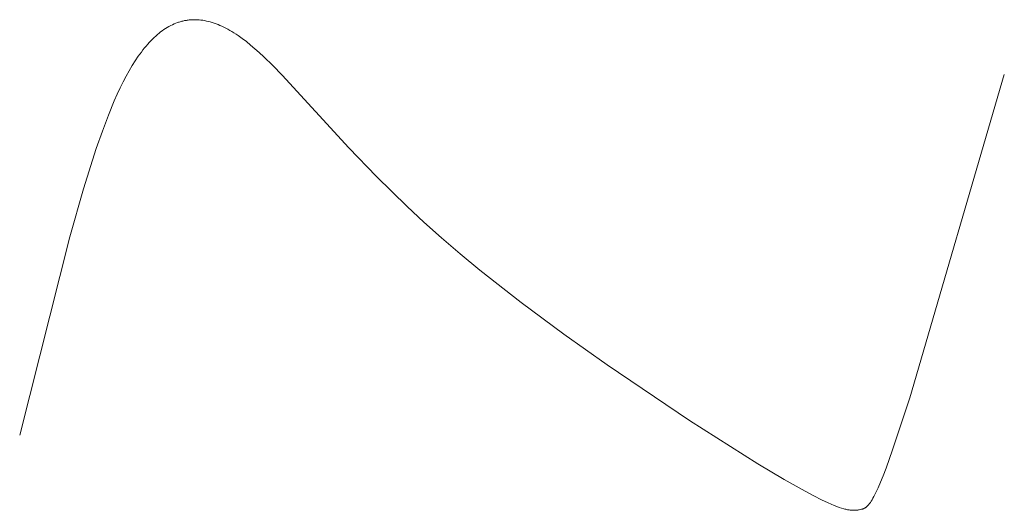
# Model space of a CAD drawing. Header units: millimetres. Extents: x -1459 to 125, y -3469 to 122.
# Tile 103 of 199: x -152.88 to -146.15, y -2987.69 to -2984.34. Entities that reach past the tile are written whole.
import ezdxf

# ---------------------------------------------------------------- set-up
doc = ezdxf.new("R2010")
doc.units = ezdxf.units.MM
doc.header["$MEASUREMENT"] = 0
doc.layers.add('Layer 1', color=7, linetype='Continuous')

msp = doc.modelspace()

# ---------------------------------------------------------------- linework, layer by layer
at = {"layer": 'Layer 1', "color": 5, "lineweight": 9}
msp.add_open_spline([(-146.1497, -2984.7101), (-146.1497, -2984.7101), (-146.7957, -2986.9206), (-146.7957, -2986.9206), (-146.7957, -2986.9206), (-146.913, -2987.2771), (-146.913, -2987.2771), (-146.913, -2987.2771), (-146.9582, -2987.4027), (-146.9582, -2987.4027), (-146.9582, -2987.4027), (-146.978, -2987.4541), (-146.978, -2987.4541), (-146.978, -2987.4541), (-146.996, -2987.4986), (-146.996, -2987.4986), (-146.996, -2987.4986), (-147.0124, -2987.5367), (-147.0124, -2987.5367), (-147.0124, -2987.5367), (-147.0273, -2987.569), (-147.0273, -2987.569), (-147.0273, -2987.569), (-147.0343, -2987.5831), (-147.0343, -2987.5831), (-147.0343, -2987.5831), (-147.0409, -2987.596), (-147.0409, -2987.596), (-147.0409, -2987.596), (-147.0473, -2987.6076), (-147.0473, -2987.6076), (-147.0473, -2987.6076), (-147.0534, -2987.6181), (-147.0534, -2987.6181), (-147.0534, -2987.6181), (-147.0592, -2987.6275), (-147.0592, -2987.6275), (-147.0592, -2987.6275), (-147.0648, -2987.6359), (-147.0648, -2987.6359), (-147.0648, -2987.6359), (-147.0675, -2987.6398), (-147.0675, -2987.6398), (-147.0675, -2987.6398), (-147.0701, -2987.6434), (-147.0701, -2987.6434), (-147.0701, -2987.6434), (-147.0727, -2987.6468), (-147.0727, -2987.6468), (-147.0727, -2987.6468), (-147.0752, -2987.65), (-147.0752, -2987.65), (-147.0752, -2987.65), (-147.0777, -2987.6529), (-147.0777, -2987.6529), (-147.0777, -2987.6529), (-147.0802, -2987.6557), (-147.0802, -2987.6557), (-147.0802, -2987.6557), (-147.0826, -2987.6583), (-147.0826, -2987.6583), (-147.0826, -2987.6583), (-147.0849, -2987.6607), (-147.0849, -2987.6607), (-147.0849, -2987.6607), (-147.0873, -2987.6629), (-147.0873, -2987.6629), (-147.0873, -2987.6629), (-147.0895, -2987.665), (-147.0895, -2987.665), (-147.0895, -2987.665), (-147.0918, -2987.6669), (-147.0918, -2987.6669), (-147.0918, -2987.6669), (-147.094, -2987.6687), (-147.094, -2987.6687), (-147.094, -2987.6687), (-147.0962, -2987.6703), (-147.0962, -2987.6703), (-147.0962, -2987.6703), (-147.0983, -2987.6718), (-147.0983, -2987.6718), (-147.0983, -2987.6718), (-147.1005, -2987.6732), (-147.1005, -2987.6732), (-147.1005, -2987.6732), (-147.1026, -2987.6745), (-147.1026, -2987.6745), (-147.1026, -2987.6745), (-147.1047, -2987.6756), (-147.1047, -2987.6756), (-147.1047, -2987.6756), (-147.1067, -2987.6767), (-147.1067, -2987.6767), (-147.1067, -2987.6767), (-147.1087, -2987.6776), (-147.1087, -2987.6776), (-147.1087, -2987.6776), (-147.1108, -2987.6785), (-147.1108, -2987.6785), (-147.1108, -2987.6785), (-147.1128, -2987.6793), (-147.1128, -2987.6793), (-147.1128, -2987.6793), (-147.1148, -2987.6801), (-147.1148, -2987.6801), (-147.1148, -2987.6801), (-147.1168, -2987.6807), (-147.1168, -2987.6807), (-147.1168, -2987.6807), (-147.1187, -2987.6814), (-147.1187, -2987.6814), (-147.1187, -2987.6814), (-147.1227, -2987.6825), (-147.1227, -2987.6825), (-147.1227, -2987.6825), (-147.1266, -2987.6835), (-147.1266, -2987.6835), (-147.1266, -2987.6835), (-147.1346, -2987.6854), (-147.1346, -2987.6854), (-147.1346, -2987.6854), (-147.1426, -2987.687), (-147.1426, -2987.687), (-147.1426, -2987.687), (-147.1467, -2987.6878), (-147.1467, -2987.6878), (-147.1467, -2987.6878), (-147.1509, -2987.6884), (-147.1509, -2987.6884), (-147.1509, -2987.6884), (-147.1551, -2987.689), (-147.1551, -2987.689), (-147.1551, -2987.689), (-147.1594, -2987.6894), (-147.1594, -2987.6894), (-147.1594, -2987.6894), (-147.1638, -2987.6898), (-147.1638, -2987.6898), (-147.1638, -2987.6898), (-147.1683, -2987.6901), (-147.1683, -2987.6901), (-147.1683, -2987.6901), (-147.173, -2987.6903), (-147.173, -2987.6903), (-147.173, -2987.6903), (-147.1777, -2987.6903), (-147.1777, -2987.6903), (-147.1777, -2987.6903), (-147.1826, -2987.6903), (-147.1826, -2987.6903), (-147.1826, -2987.6903), (-147.1876, -2987.6901), (-147.1876, -2987.6901), (-147.1876, -2987.6901), (-147.1927, -2987.6898), (-147.1927, -2987.6898), (-147.1927, -2987.6898), (-147.198, -2987.6893), (-147.198, -2987.6893), (-147.198, -2987.6893), (-147.2035, -2987.6887), (-147.2035, -2987.6887), (-147.2035, -2987.6887), (-147.2092, -2987.6879), (-147.2092, -2987.6879), (-147.2092, -2987.6879), (-147.215, -2987.687), (-147.215, -2987.687), (-147.215, -2987.687), (-147.2211, -2987.6859), (-147.2211, -2987.6859), (-147.2211, -2987.6859), (-147.2274, -2987.6846), (-147.2274, -2987.6846), (-147.2274, -2987.6846), (-147.2338, -2987.6831), (-147.2338, -2987.6831), (-147.2338, -2987.6831), (-147.2406, -2987.6815), (-147.2406, -2987.6815), (-147.2406, -2987.6815), (-147.2475, -2987.6796), (-147.2475, -2987.6796), (-147.2475, -2987.6796), (-147.2622, -2987.6754), (-147.2622, -2987.6754), (-147.2622, -2987.6754), (-147.2779, -2987.6702), (-147.2779, -2987.6702), (-147.2779, -2987.6702), (-147.2947, -2987.6642), (-147.2947, -2987.6642), (-147.2947, -2987.6642), (-147.3128, -2987.6572), (-147.3128, -2987.6572), (-147.3128, -2987.6572), (-147.3322, -2987.6492), (-147.3322, -2987.6492), (-147.3322, -2987.6492), (-147.353, -2987.6401), (-147.353, -2987.6401), (-147.353, -2987.6401), (-147.3991, -2987.6186), (-147.3991, -2987.6186), (-147.3991, -2987.6186), (-147.4516, -2987.5921), (-147.4516, -2987.5921), (-147.4516, -2987.5921), (-147.5113, -2987.5604), (-147.5113, -2987.5604), (-147.5113, -2987.5604), (-147.6544, -2987.4794), (-147.6544, -2987.4794), (-147.6544, -2987.4794), (-147.8336, -2987.3721), (-147.8336, -2987.3721), (-147.8336, -2987.3721), (-148.3017, -2987.0758), (-148.3017, -2987.0758), (-148.3017, -2987.0758), (-148.8646, -2986.6962), (-148.8646, -2986.6962), (-148.8646, -2986.6962), (-149.1598, -2986.4861), (-149.1598, -2986.4861), (-149.1598, -2986.4861), (-149.4526, -2986.2685), (-149.4526, -2986.2685), (-149.4526, -2986.2685), (-149.7345, -2986.0475), (-149.7345, -2986.0475), (-149.7345, -2986.0475), (-149.8685, -2985.9372), (-149.8685, -2985.9372), (-149.8685, -2985.9372), (-149.9965, -2985.8277), (-149.9965, -2985.8277), (-149.9965, -2985.8277), (-150.1177, -2985.7196), (-150.1177, -2985.7196), (-150.1177, -2985.7196), (-150.2321, -2985.6132), (-150.2321, -2985.6132), (-150.2321, -2985.6132), (-150.4423, -2985.4067), (-150.4423, -2985.4067), (-150.4423, -2985.4067), (-150.6298, -2985.2111), (-150.6298, -2985.2111), (-150.6298, -2985.2111), (-151.086, -2984.7146), (-151.086, -2984.7146), (-151.086, -2984.7146), (-151.1503, -2984.6486), (-151.1503, -2984.6486), (-151.1503, -2984.6486), (-151.2122, -2984.5881), (-151.2122, -2984.5881), (-151.2122, -2984.5881), (-151.2424, -2984.5601), (-151.2424, -2984.5601), (-151.2424, -2984.5601), (-151.2722, -2984.5336), (-151.2722, -2984.5336), (-151.2722, -2984.5336), (-151.3015, -2984.5087), (-151.3015, -2984.5087), (-151.3015, -2984.5087), (-151.3305, -2984.4854), (-151.3305, -2984.4854), (-151.3305, -2984.4854), (-151.3591, -2984.4637), (-151.3591, -2984.4637), (-151.3591, -2984.4637), (-151.3875, -2984.4437), (-151.3875, -2984.4437), (-151.3875, -2984.4437), (-151.4015, -2984.4343), (-151.4015, -2984.4343), (-151.4015, -2984.4343), (-151.4155, -2984.4254), (-151.4155, -2984.4254), (-151.4155, -2984.4254), (-151.4294, -2984.4168), (-151.4294, -2984.4168), (-151.4294, -2984.4168), (-151.4432, -2984.4087), (-151.4432, -2984.4087), (-151.4432, -2984.4087), (-151.4569, -2984.401), (-151.4569, -2984.401), (-151.4569, -2984.401), (-151.4706, -2984.3937), (-151.4706, -2984.3937), (-151.4706, -2984.3937), (-151.4842, -2984.3869), (-151.4842, -2984.3869), (-151.4842, -2984.3869), (-151.4977, -2984.3804), (-151.4977, -2984.3804), (-151.4977, -2984.3804), (-151.5111, -2984.3744), (-151.5111, -2984.3744), (-151.5111, -2984.3744), (-151.5245, -2984.3688), (-151.5245, -2984.3688), (-151.5245, -2984.3688), (-151.5378, -2984.3637), (-151.5378, -2984.3637), (-151.5378, -2984.3637), (-151.551, -2984.3589), (-151.551, -2984.3589), (-151.551, -2984.3589), (-151.5641, -2984.3546), (-151.5641, -2984.3546), (-151.5641, -2984.3546), (-151.5772, -2984.3507), (-151.5772, -2984.3507), (-151.5772, -2984.3507), (-151.5902, -2984.3473), (-151.5902, -2984.3473), (-151.5902, -2984.3473), (-151.6032, -2984.3443), (-151.6032, -2984.3443), (-151.6032, -2984.3443), (-151.616, -2984.3417), (-151.616, -2984.3417), (-151.616, -2984.3417), (-151.6288, -2984.3395), (-151.6288, -2984.3395), (-151.6288, -2984.3395), (-151.6416, -2984.3378), (-151.6416, -2984.3378), (-151.6416, -2984.3378), (-151.6542, -2984.3365), (-151.6542, -2984.3365), (-151.6542, -2984.3365), (-151.6668, -2984.3356), (-151.6668, -2984.3356), (-151.6668, -2984.3356), (-151.6793, -2984.3352), (-151.6793, -2984.3352), (-151.6793, -2984.3352), (-151.6856, -2984.3351), (-151.6856, -2984.3351), (-151.6856, -2984.3351), (-151.6918, -2984.3352), (-151.6918, -2984.3352), (-151.6918, -2984.3352), (-151.698, -2984.3353), (-151.698, -2984.3353), (-151.698, -2984.3353), (-151.7042, -2984.3356), (-151.7042, -2984.3356), (-151.7042, -2984.3356), (-151.7104, -2984.336), (-151.7104, -2984.336), (-151.7104, -2984.336), (-151.7165, -2984.3365), (-151.7165, -2984.3365), (-151.7165, -2984.3365), (-151.7227, -2984.3371), (-151.7227, -2984.3371), (-151.7227, -2984.3371), (-151.7288, -2984.3378), (-151.7288, -2984.3378), (-151.7288, -2984.3378), (-151.7349, -2984.3386), (-151.7349, -2984.3386), (-151.7349, -2984.3386), (-151.741, -2984.3396), (-151.741, -2984.3396), (-151.741, -2984.3396), (-151.7471, -2984.3406), (-151.7471, -2984.3406), (-151.7471, -2984.3406), (-151.7531, -2984.3418), (-151.7531, -2984.3418), (-151.7531, -2984.3418), (-151.7592, -2984.343), (-151.7592, -2984.343), (-151.7592, -2984.343), (-151.7652, -2984.3444), (-151.7652, -2984.3444), (-151.7652, -2984.3444), (-151.7712, -2984.3459), (-151.7712, -2984.3459), (-151.7712, -2984.3459), (-151.7772, -2984.3475), (-151.7772, -2984.3475), (-151.7772, -2984.3475), (-151.7832, -2984.3492), (-151.7832, -2984.3492), (-151.7832, -2984.3492), (-151.7892, -2984.351), (-151.7892, -2984.351), (-151.7892, -2984.351), (-151.7951, -2984.3529), (-151.7951, -2984.3529), (-151.7951, -2984.3529), (-151.8011, -2984.355), (-151.8011, -2984.355), (-151.8011, -2984.355), (-151.8129, -2984.3594), (-151.8129, -2984.3594), (-151.8129, -2984.3594), (-151.8247, -2984.3642), (-151.8247, -2984.3642), (-151.8247, -2984.3642), (-151.8364, -2984.3695), (-151.8364, -2984.3695), (-151.8364, -2984.3695), (-151.848, -2984.3753), (-151.848, -2984.3753), (-151.848, -2984.3753), (-151.8596, -2984.3815), (-151.8596, -2984.3815), (-151.8596, -2984.3815), (-151.8711, -2984.3881), (-151.8711, -2984.3881), (-151.8711, -2984.3881), (-151.8826, -2984.3952), (-151.8826, -2984.3952), (-151.8826, -2984.3952), (-151.894, -2984.4027), (-151.894, -2984.4027), (-151.894, -2984.4027), (-151.9054, -2984.4107), (-151.9054, -2984.4107), (-151.9054, -2984.4107), (-151.9167, -2984.4192), (-151.9167, -2984.4192), (-151.9167, -2984.4192), (-151.9279, -2984.4281), (-151.9279, -2984.4281), (-151.9279, -2984.4281), (-151.9391, -2984.4374), (-151.9391, -2984.4374), (-151.9391, -2984.4374), (-151.9503, -2984.4472), (-151.9503, -2984.4472), (-151.9503, -2984.4472), (-151.9613, -2984.4575), (-151.9613, -2984.4575), (-151.9613, -2984.4575), (-151.9724, -2984.4682), (-151.9724, -2984.4682), (-151.9724, -2984.4682), (-151.9833, -2984.4794), (-151.9833, -2984.4794), (-151.9833, -2984.4794), (-151.9943, -2984.491), (-151.9943, -2984.491), (-151.9943, -2984.491), (-152.0051, -2984.5031), (-152.0051, -2984.5031), (-152.0051, -2984.5031), (-152.016, -2984.5157), (-152.016, -2984.5157), (-152.016, -2984.5157), (-152.0267, -2984.5287), (-152.0267, -2984.5287), (-152.0267, -2984.5287), (-152.0374, -2984.5422), (-152.0374, -2984.5422), (-152.0374, -2984.5422), (-152.0481, -2984.5561), (-152.0481, -2984.5561), (-152.0481, -2984.5561), (-152.0693, -2984.5854), (-152.0693, -2984.5854), (-152.0693, -2984.5854), (-152.0903, -2984.6165), (-152.0903, -2984.6165), (-152.0903, -2984.6165), (-152.1111, -2984.6495), (-152.1111, -2984.6495), (-152.1111, -2984.6495), (-152.1317, -2984.6844), (-152.1317, -2984.6844), (-152.1317, -2984.6844), (-152.1522, -2984.7212), (-152.1522, -2984.7212), (-152.1522, -2984.7212), (-152.1726, -2984.7601), (-152.1726, -2984.7601), (-152.1726, -2984.7601), (-152.1928, -2984.8011), (-152.1928, -2984.8011), (-152.1928, -2984.8011), (-152.2131, -2984.8444), (-152.2131, -2984.8444), (-152.2131, -2984.8444), (-152.2334, -2984.8899), (-152.2334, -2984.8899), (-152.2334, -2984.8899), (-152.274, -2984.9884), (-152.274, -2984.9884), (-152.274, -2984.9884), (-152.3151, -2985.0971), (-152.3151, -2985.0971), (-152.3151, -2985.0971), (-152.3569, -2985.2169), (-152.3569, -2985.2169), (-152.3569, -2985.2169), (-152.4439, -2985.4923), (-152.4439, -2985.4923), (-152.4439, -2985.4923), (-152.5374, -2985.8202), (-152.5374, -2985.8202), (-152.5374, -2985.8202), (-152.8802, -2987.1753), (-152.8802, -2987.1753)], degree=3, knots=[0, 0, 0, 0, 0.005848, 0.005848, 0.005848, 0.011696, 0.011696, 0.011696, 0.017544, 0.017544, 0.017544, 0.023392, 0.023392, 0.023392, 0.02924, 0.02924, 0.02924, 0.035088, 0.035088, 0.035088, 0.040936, 0.040936, 0.040936, 0.046784, 0.046784, 0.046784, 0.052632, 0.052632, 0.052632, 0.05848, 0.05848, 0.05848, 0.064327, 0.064327, 0.064327, 0.070175, 0.070175, 0.070175, 0.076023, 0.076023, 0.076023, 0.081871, 0.081871, 0.081871, 0.087719, 0.087719, 0.087719, 0.093567, 0.093567, 0.093567, 0.099415, 0.099415, 0.099415, 0.105263, 0.105263, 0.105263, 0.111111, 0.111111, 0.111111, 0.116959, 0.116959, 0.116959, 0.122807, 0.122807, 0.122807, 0.128655, 0.128655, 0.128655, 0.134503, 0.134503, 0.134503, 0.140351, 0.140351, 0.140351, 0.146199, 0.146199, 0.146199, 0.152047, 0.152047, 0.152047, 0.157895, 0.157895, 0.157895, 0.163743, 0.163743, 0.163743, 0.169591, 0.169591, 0.169591, 0.175439, 0.175439, 0.175439, 0.181287, 0.181287, 0.181287, 0.187135, 0.187135, 0.187135, 0.192982, 0.192982, 0.192982, 0.19883, 0.19883, 0.19883, 0.204678, 0.204678, 0.204678, 0.210526, 0.210526, 0.210526, 0.216374, 0.216374, 0.216374, 0.222222, 0.222222, 0.222222, 0.22807, 0.22807, 0.22807, 0.233918, 0.233918, 0.233918, 0.239766, 0.239766, 0.239766, 0.245614, 0.245614, 0.245614, 0.251462, 0.251462, 0.251462, 0.25731, 0.25731, 0.25731, 0.263158, 0.263158, 0.263158, 0.269006, 0.269006, 0.269006, 0.274854, 0.274854, 0.274854, 0.280702, 0.280702, 0.280702, 0.28655, 0.28655, 0.28655, 0.292398, 0.292398, 0.292398, 0.298246, 0.298246, 0.298246, 0.304094, 0.304094, 0.304094, 0.309942, 0.309942, 0.309942, 0.315789, 0.315789, 0.315789, 0.321637, 0.321637, 0.321637, 0.327485, 0.327485, 0.327485, 0.333333, 0.333333, 0.333333, 0.339181, 0.339181, 0.339181, 0.345029, 0.345029, 0.345029, 0.350877, 0.350877, 0.350877, 0.356725, 0.356725, 0.356725, 0.362573, 0.362573, 0.362573, 0.368421, 0.368421, 0.368421, 0.374269, 0.374269, 0.374269, 0.380117, 0.380117, 0.380117, 0.385965, 0.385965, 0.385965, 0.391813, 0.391813, 0.391813, 0.397661, 0.397661, 0.397661, 0.403509, 0.403509, 0.403509, 0.409357, 0.409357, 0.409357, 0.415205, 0.415205, 0.415205, 0.421053, 0.421053, 0.421053, 0.426901, 0.426901, 0.426901, 0.432749, 0.432749, 0.432749, 0.438596, 0.438596, 0.438596, 0.444444, 0.444444, 0.444444, 0.450292, 0.450292, 0.450292, 0.45614, 0.45614, 0.45614, 0.461988, 0.461988, 0.461988, 0.467836, 0.467836, 0.467836, 0.473684, 0.473684, 0.473684, 0.479532, 0.479532, 0.479532, 0.48538, 0.48538, 0.48538, 0.491228, 0.491228, 0.491228, 0.497076, 0.497076, 0.497076, 0.502924, 0.502924, 0.502924, 0.508772, 0.508772, 0.508772, 0.51462, 0.51462, 0.51462, 0.520468, 0.520468, 0.520468, 0.526316, 0.526316, 0.526316, 0.532164, 0.532164, 0.532164, 0.538012, 0.538012, 0.538012, 0.54386, 0.54386, 0.54386, 0.549708, 0.549708, 0.549708, 0.555556, 0.555556, 0.555556, 0.561404, 0.561404, 0.561404, 0.567251, 0.567251, 0.567251, 0.573099, 0.573099, 0.573099, 0.578947, 0.578947, 0.578947, 0.584795, 0.584795, 0.584795, 0.590643, 0.590643, 0.590643, 0.596491, 0.596491, 0.596491, 0.602339, 0.602339, 0.602339, 0.608187, 0.608187, 0.608187, 0.614035, 0.614035, 0.614035, 0.619883, 0.619883, 0.619883, 0.625731, 0.625731, 0.625731, 0.631579, 0.631579, 0.631579, 0.637427, 0.637427, 0.637427, 0.643275, 0.643275, 0.643275, 0.649123, 0.649123, 0.649123, 0.654971, 0.654971, 0.654971, 0.660819, 0.660819, 0.660819, 0.666667, 0.666667, 0.666667, 0.672515, 0.672515, 0.672515, 0.678363, 0.678363, 0.678363, 0.684211, 0.684211, 0.684211, 0.690058, 0.690058, 0.690058, 0.695906, 0.695906, 0.695906, 0.701754, 0.701754, 0.701754, 0.707602, 0.707602, 0.707602, 0.71345, 0.71345, 0.71345, 0.719298, 0.719298, 0.719298, 0.725146, 0.725146, 0.725146, 0.730994, 0.730994, 0.730994, 0.736842, 0.736842, 0.736842, 0.74269, 0.74269, 0.74269, 0.748538, 0.748538, 0.748538, 0.754386, 0.754386, 0.754386, 0.760234, 0.760234, 0.760234, 0.766082, 0.766082, 0.766082, 0.77193, 0.77193, 0.77193, 0.777778, 0.777778, 0.777778, 0.783626, 0.783626, 0.783626, 0.789474, 0.789474, 0.789474, 0.795322, 0.795322, 0.795322, 0.80117, 0.80117, 0.80117, 0.807018, 0.807018, 0.807018, 0.812865, 0.812865, 0.812865, 0.818713, 0.818713, 0.818713, 0.824561, 0.824561, 0.824561, 0.830409, 0.830409, 0.830409, 0.836257, 0.836257, 0.836257, 0.842105, 0.842105, 0.842105, 0.847953, 0.847953, 0.847953, 0.853801, 0.853801, 0.853801, 0.859649, 0.859649, 0.859649, 0.865497, 0.865497, 0.865497, 0.871345, 0.871345, 0.871345, 0.877193, 0.877193, 0.877193, 0.883041, 0.883041, 0.883041, 0.888889, 0.888889, 0.888889, 0.894737, 0.894737, 0.894737, 0.900585, 0.900585, 0.900585, 0.906433, 0.906433, 0.906433, 0.912281, 0.912281, 0.912281, 0.918129, 0.918129, 0.918129, 0.923977, 0.923977, 0.923977, 0.929825, 0.929825, 0.929825, 0.935673, 0.935673, 0.935673, 0.94152, 0.94152, 0.94152, 0.947368, 0.947368, 0.947368, 0.953216, 0.953216, 0.953216, 0.959064, 0.959064, 0.959064, 0.964912, 0.964912, 0.964912, 0.97076, 0.97076, 0.97076, 0.976608, 0.976608, 0.976608, 0.982456, 0.982456, 0.982456, 0.988304, 0.988304, 0.988304, 0.994152, 0.994152, 0.994152, 1, 1, 1, 1], dxfattribs=at)

doc.saveas('drawing.dxf')
